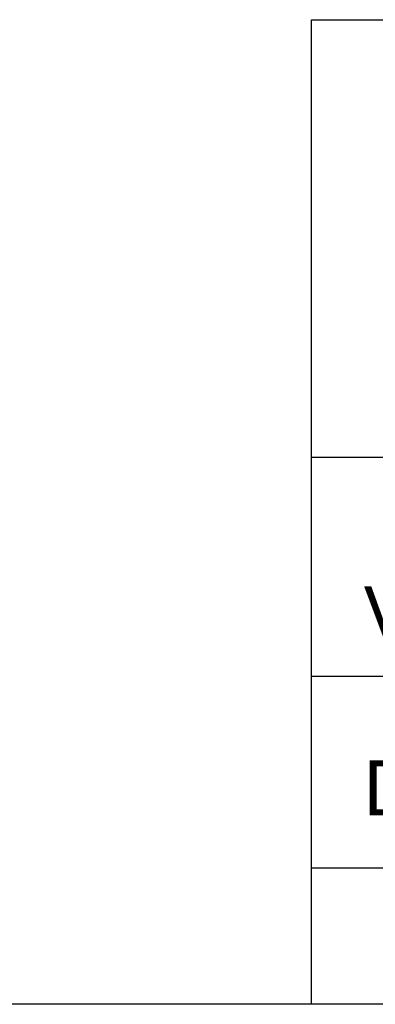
# Model space of a CAD drawing. Extents: x 0.2 to 41.2, y 0.2 to 29.2.
# Tile 4 of 12: x 32.1 to 32.9, y 0.2 to 2.5. Entities that reach past the tile are written whole.
import ezdxf

# ---------------------------------------------------------------- set-up
doc = ezdxf.new("R2010")
doc.units = 0
doc.layers.get('0').update_dxf_attribs({"linetype": 'CONTINUOUS'})
doc.layers.add('TITLEBLOCK', color=7, linetype='CONTINUOUS')

msp = doc.modelspace()

# ---------------------------------------------------------------- linework, layer by layer
msp.add_line((32.75, 0.561638), (41.25, 0.561638))
at = {"layer": 'TITLEBLOCK'}
for p, q in [((32.75, 2.5), (41.25, 2.5)), ((32.75, 0.25), (32.75, 2.5)), ((32.75, 1.5), (41.25, 1.5)), ((32.75, 1), (36.75, 1)), ((41.25, 0.25), (0.25, 0.25))]:
    msp.add_line(p, q, dxfattribs=at)

# ---------------------------------------------------------------- texts
for s, p in [('Version 1.0', (32.87, 1.08)), ('Design: K. Thomas', (32.87, 0.682173))]:
    msp.add_text(s, height=0.125, dxfattribs=at).set_placement(p)

doc.saveas('drawing.dxf')
